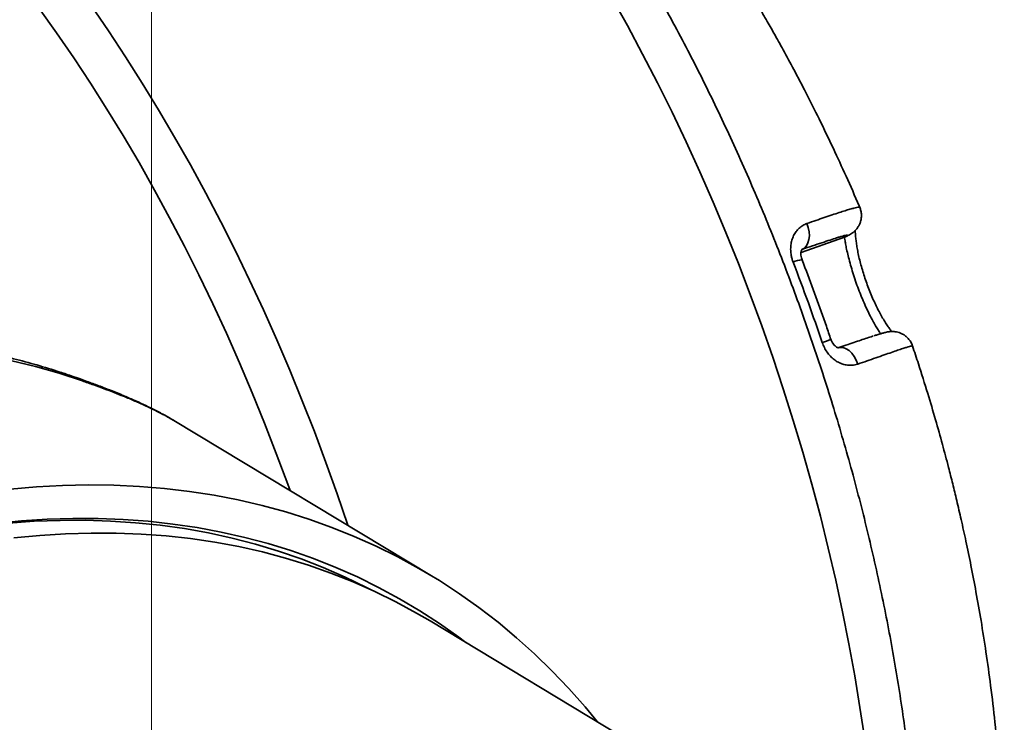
# Model space of a CAD drawing. Header units: millimetres. Extents: x -10540 to 6039, y -7467 to 6433.
# Tile 174 of 177: x 5888 to 5899, y -6873 to -6865. Entities that reach past the tile are written whole.
import ezdxf

# ---------------------------------------------------------------- set-up
doc = ezdxf.new("R2010")
doc.units = ezdxf.units.MM
doc.header["$LTSCALE"] = 8
doc.layers.add('1轮廓实线层', color=7, linetype='Continuous', lineweight=18)

msp = doc.modelspace()

# ---------------------------------------------------------------- linework, layer by layer
at = {"color": 7, "linetype": 'Continuous', "lineweight": 35}
for p, q in [((5897.717, -6867.043), (5897.718, -6867.043)), ((5897.046, -6867.56), (5897.544, -6867.387)), ((5897.544, -6867.387), (5897.573, -6867.374)), ((5898.322, -6868.632), (5898.321, -6868.632)), ((5889.779, -6869.437), (5889.745, -6869.417)), ((5892.813, -6871.263), (5889.862, -6869.484)), ((5896.409, -6873.955), (5892.798, -6871.779))]:
    msp.add_line(p, q, dxfattribs=at)
at = {"color": 7, "linetype": 'Continuous', "lineweight": 35, "flags": 128}
for points in [[(5897.775, -6873.132), (5897.721, -6872.77), (5897.661, -6872.407), (5897.595, -6872.043), (5897.522, -6871.677), (5897.443, -6871.312), (5897.358, -6870.945), (5897.267, -6870.579), (5897.169, -6870.214), (5897.066, -6869.848), (5896.957, -6869.484), (5896.843, -6869.121), (5896.722, -6868.759), (5896.596, -6868.4), (5896.465, -6868.042), (5896.328, -6867.686), (5896.186, -6867.334), (5896.039, -6866.984), (5895.887, -6866.638), (5895.731, -6866.295), (5895.569, -6865.956), (5895.403, -6865.621), (5895.232, -6865.29), (5895.057, -6864.964), (5894.878, -6864.643)], [(5891.194, -6870.287), (5891.168, -6870.214), (5891.037, -6869.863), (5890.902, -6869.514), (5890.761, -6869.168), (5890.615, -6868.825), (5890.465, -6868.486), (5890.309, -6868.149), (5890.149, -6867.817), (5889.984, -6867.489), (5889.815, -6867.166), (5889.642, -6866.847), (5889.465, -6866.533), (5889.283, -6866.224), (5889.098, -6865.921), (5888.909, -6865.624), (5888.717, -6865.332), (5888.521, -6865.047), (5888.322, -6864.768)], [(5888.916, -6864.736), (5889.115, -6865.025), (5889.31, -6865.321), (5889.501, -6865.622), (5889.689, -6865.929), (5889.873, -6866.242), (5890.053, -6866.559), (5890.229, -6866.882), (5890.401, -6867.21), (5890.568, -6867.542), (5890.731, -6867.878), (5890.889, -6868.218), (5891.043, -6868.562), (5891.191, -6868.909), (5891.335, -6869.259), (5891.473, -6869.612), (5891.606, -6869.967), (5891.734, -6870.325), (5891.856, -6870.684), (5891.857, -6870.687)], [(5897.114, -6867.23), (5897.129, -6867.277), (5897.139, -6867.324), (5897.141, -6867.371), (5897.136, -6867.414), (5897.125, -6867.453), (5897.107, -6867.486), (5897.084, -6867.511), (5897.056, -6867.527)], [(5897.466, -6868.655), (5897.497, -6868.648), (5897.529, -6868.651), (5897.563, -6868.664), (5897.596, -6868.685), (5897.627, -6868.715), (5897.654, -6868.752), (5897.677, -6868.793), (5897.695, -6868.839)], [(5888.816, -6869.032), (5888.55, -6868.945), (5888.281, -6868.868), (5888.007, -6868.802)], [(5888.816, -6869.032), (5888.743, -6868.994), (5888.706, -6868.98)], [(5889.354, -6869.235), (5889.264, -6869.19), (5889.261, -6869.189)], [(5894.711, -6872.932), (5894.572, -6872.764), (5894.386, -6872.553), (5894.194, -6872.351), (5893.994, -6872.157), (5893.789, -6871.972), (5893.576, -6871.795), (5893.358, -6871.627), (5893.134, -6871.468), (5892.904, -6871.318), (5892.668, -6871.178), (5892.427, -6871.046), (5892.18, -6870.924), (5891.928, -6870.812), (5891.672, -6870.709), (5891.411, -6870.616), (5891.145, -6870.532), (5890.875, -6870.459), (5890.601, -6870.395), (5890.324, -6870.341), (5890.042, -6870.297), (5889.757, -6870.263), (5889.469, -6870.24), (5889.178, -6870.226), (5888.885, -6870.222), (5888.589, -6870.228), (5888.29, -6870.245), (5887.99, -6870.271)], [(5892.116, -6871.419), (5892.068, -6871.395), (5891.824, -6871.277), (5891.575, -6871.168), (5891.321, -6871.069), (5891.062, -6870.98), (5890.799, -6870.901), (5890.531, -6870.832), (5890.26, -6870.772), (5889.984, -6870.723), (5889.706, -6870.684), (5889.424, -6870.655), (5889.138, -6870.636), (5888.85, -6870.627), (5888.56, -6870.628), (5888.266, -6870.639), (5887.971, -6870.66), (5887.674, -6870.692), (5887.375, -6870.733), (5887.075, -6870.785), (5886.773, -6870.846), (5886.471, -6870.918), (5886.45, -6870.923)], [(5887.822, -6870.663), (5888.119, -6870.634), (5888.414, -6870.615), (5888.707, -6870.606), (5888.997, -6870.606), (5889.285, -6870.617), (5889.57, -6870.639), (5889.851, -6870.67), (5890.13, -6870.711), (5890.404, -6870.762), (5890.675, -6870.823), (5890.942, -6870.894), (5891.205, -6870.975), (5891.463, -6871.066), (5891.717, -6871.166), (5891.965, -6871.276), (5892.209, -6871.396), (5892.447, -6871.525), (5892.68, -6871.663), (5892.907, -6871.81), (5893.129, -6871.967), (5893.206, -6872.025)], [(5892.798, -6871.779), (5892.644, -6871.689), (5892.406, -6871.56), (5892.164, -6871.441), (5891.916, -6871.332), (5891.663, -6871.231), (5891.405, -6871.141), (5891.144, -6871.06), (5890.877, -6870.99), (5890.607, -6870.929), (5890.333, -6870.878), (5890.056, -6870.837), (5889.775, -6870.806), (5889.491, -6870.785), (5889.204, -6870.774), (5888.915, -6870.773), (5888.623, -6870.782), (5888.328, -6870.801), (5888.032, -6870.83)]]:
    msp.add_lwpolyline(points, dxfattribs=at)
at = {"color": 7, "linetype": 'Continuous', "lineweight": 35}
for centre, radius, start, end in [((5897.089, -6867.957), 0.314, 95.8976, 115.1387), ((5896.882, -6867.324), 1.332, 287.7927, 292.3089)]:
    msp.add_arc(centre, radius, start, end, dxfattribs=at)
msp.add_open_spline([(5898.424, -6875.583), (5898.42, -6875.359), (5898.413, -6874.91), (5898.37, -6874.22), (5898.303, -6873.52), (5898.211, -6872.811), (5898.094, -6872.095), (5897.952, -6871.375), (5897.786, -6870.654), (5897.596, -6869.932), (5897.383, -6869.213), (5897.148, -6868.5), (5896.892, -6867.793), (5896.615, -6867.097), (5896.318, -6866.412), (5896.002, -6865.741), (5895.668, -6865.086), (5895.318, -6864.45), (5894.952, -6863.834), (5894.571, -6863.24), (5894.177, -6862.671), (5893.771, -6862.128), (5893.355, -6861.612), (5892.929, -6861.126), (5892.495, -6860.671), (5892.055, -6860.249), (5891.609, -6859.86), (5891.16, -6859.508), (5890.708, -6859.188), (5890.407, -6859.007), (5890.256, -6858.916)], degree=3, dxfattribs=at)
for points, knots in [([(5897.717, -6867.043), (5897.715, -6867.038), (5897.665, -6866.919), (5897.565, -6866.695), (5897.413, -6866.362), (5897.259, -6866.044), (5897.108, -6865.743), (5896.97, -6865.479), (5896.848, -6865.253), (5896.742, -6865.063), (5896.667, -6864.93), (5896.618, -6864.846), (5896.591, -6864.798), (5896.566, -6864.757), (5896.542, -6864.715), (5896.512, -6864.665), (5896.47, -6864.593), (5896.411, -6864.495), (5896.334, -6864.368), (5896.242, -6864.22), (5896.134, -6864.05), (5896.018, -6863.871), (5895.899, -6863.69), (5895.782, -6863.518), (5895.67, -6863.356), (5895.564, -6863.206), (5895.482, -6863.093), (5895.425, -6863.015), (5895.391, -6862.968), (5895.36, -6862.926), (5895.325, -6862.879), (5895.279, -6862.818), (5895.218, -6862.737), (5895.127, -6862.617), (5895.012, -6862.47), (5894.884, -6862.308), (5894.754, -6862.149), (5894.627, -6861.995), (5894.505, -6861.851), (5894.402, -6861.733), (5894.327, -6861.647), (5894.274, -6861.588), (5894.238, -6861.547), (5894.197, -6861.502), (5894.142, -6861.44), (5894.065, -6861.357), (5893.976, -6861.26), (5893.882, -6861.161), (5893.792, -6861.066), (5893.685, -6860.957), (5893.562, -6860.833), (5893.421, -6860.694), (5893.281, -6860.558), (5893.121, -6860.409), (5892.949, -6860.252), (5892.803, -6860.123), (5892.694, -6860.029), (5892.614, -6859.961), (5892.519, -6859.881), (5892.4, -6859.784), (5892.256, -6859.669), (5892.083, -6859.535), (5891.889, -6859.39), (5891.674, -6859.237), (5891.437, -6859.076), (5891.273, -6858.972), (5891.187, -6858.918)], [0, 0, 0, 0, 0.001331, 0.033322, 0.063226, 0.095736, 0.124876, 0.150638, 0.173011, 0.191988, 0.20756, 0.21283, 0.217577, 0.221803, 0.225531, 0.230281, 0.236957, 0.247303, 0.260332, 0.276054, 0.293418, 0.313424, 0.332627, 0.351023, 0.36861, 0.385388, 0.400156, 0.406106, 0.411315, 0.415783, 0.420335, 0.427164, 0.436393, 0.447786, 0.468336, 0.487241, 0.504494, 0.525003, 0.54253, 0.557104, 0.568732, 0.57469, 0.579408, 0.584145, 0.59194, 0.602928, 0.616369, 0.629641, 0.642273, 0.654265, 0.674102, 0.693277, 0.712629, 0.732128, 0.758712, 0.783255, 0.79256, 0.803555, 0.816627, 0.831776, 0.852513, 0.876184, 0.90278, 0.932291, 0.964703, 1, 1, 1, 1]), ([(5897.114, -6867.23), (5897.148, -6867.218), (5897.218, -6867.194), (5897.314, -6867.161), (5897.404, -6867.131), (5897.484, -6867.105), (5897.552, -6867.083), (5897.609, -6867.065), (5897.654, -6867.053), (5897.689, -6867.044), (5897.712, -6867.04), (5897.715, -6867.042), (5897.717, -6867.043)], [0, 0, 0, 0, 0.092484, 0.185404, 0.280016, 0.375379, 0.469759, 0.565009, 0.66291, 0.761634, 0.889151, 1, 1, 1, 1]), ([(5897.573, -6867.374), (5897.579, -6867.371), (5897.592, -6867.364), (5897.609, -6867.354), (5897.625, -6867.344), (5897.641, -6867.332), (5897.656, -6867.32), (5897.674, -6867.303), (5897.693, -6867.28), (5897.711, -6867.25), (5897.726, -6867.215), (5897.736, -6867.174), (5897.739, -6867.13), (5897.733, -6867.085), (5897.723, -6867.057), (5897.718, -6867.043)], [0, 0, 0, 0, 0.165333, 0.299976, 0.407212, 0.475849, 0.535249, 0.589074, 0.641881, 0.69632, 0.754557, 0.813094, 0.875334, 0.938671, 1, 1, 1, 1]), ([(5896.956, -6867.673), (5896.951, -6867.66), (5896.943, -6867.635), (5896.932, -6867.59), (5896.926, -6867.537), (5896.928, -6867.477), (5896.94, -6867.42), (5896.96, -6867.368), (5896.988, -6867.321), (5897.024, -6867.282), (5897.066, -6867.25), (5897.098, -6867.237), (5897.114, -6867.23)], [0, 0, 0, 0, 0.066267, 0.133343, 0.236639, 0.343134, 0.448098, 0.556263, 0.664017, 0.774889, 0.885987, 1, 1, 1, 1]), ([(5897.474, -6867.388), (5897.467, -6867.39), (5897.443, -6867.398), (5897.38, -6867.418), (5897.287, -6867.449), (5897.178, -6867.485), (5897.097, -6867.513), (5897.056, -6867.527)], [0, 0, 0, 0, 0.0817795, 0.3125832, 0.5412426, 0.7708305, 1, 1, 1, 1]), ([(5897.544, -6867.387), (5897.549, -6867.384), (5897.564, -6867.376), (5897.58, -6867.366), (5897.581, -6867.36), (5897.557, -6867.364), (5897.52, -6867.374), (5897.487, -6867.384), (5897.474, -6867.388)], [0, 0, 0, 0, 0.112585, 0.326774, 0.541153, 0.754639, 0.903399, 1, 1, 1, 1]), ([(5897.959, -6868.491), (5897.953, -6868.483), (5897.941, -6868.468), (5897.915, -6868.427), (5897.885, -6868.375), (5897.85, -6868.312), (5897.814, -6868.24), (5897.776, -6868.159), (5897.739, -6868.073), (5897.703, -6867.981), (5897.669, -6867.888), (5897.639, -6867.794), (5897.612, -6867.703), (5897.589, -6867.616), (5897.571, -6867.539), (5897.557, -6867.474), (5897.549, -6867.426), (5897.544, -6867.395), (5897.544, -6867.39), (5897.544, -6867.387)], [0, 0, 0, 0, 0.059366, 0.115806, 0.173697, 0.227665, 0.283153, 0.336071, 0.390597, 0.443985, 0.499092, 0.554721, 0.612218, 0.6721, 0.734031, 0.798844, 0.865749, 0.932011, 1, 1, 1, 1]), ([(5898.084, -6868.467), (5898.078, -6868.458), (5898.063, -6868.439), (5898.036, -6868.401), (5898.005, -6868.354), (5897.972, -6868.299), (5897.939, -6868.238), (5897.906, -6868.172), (5897.873, -6868.102), (5897.842, -6868.029), (5897.812, -6867.953), (5897.784, -6867.876), (5897.759, -6867.8), (5897.737, -6867.723), (5897.717, -6867.649), (5897.701, -6867.578), (5897.688, -6867.512), (5897.679, -6867.451), (5897.672, -6867.395), (5897.668, -6867.349), (5897.667, -6867.32), (5897.667, -6867.309), (5897.667, -6867.308)], [0, 0, 0, 0, 0.041325, 0.091503, 0.143493, 0.196406, 0.249445, 0.301791, 0.354507, 0.407787, 0.460999, 0.513778, 0.566709, 0.620369, 0.674351, 0.728054, 0.781255, 0.834749, 0.888527, 0.941845, 0.993793, 1, 1, 1, 1]), ([(5897.058, -6867.644), (5897.055, -6867.637), (5897.048, -6867.619), (5897.044, -6867.591), (5897.044, -6867.565), (5897.049, -6867.544), (5897.054, -6867.532), (5897.058, -6867.525), (5897.058, -6867.525), (5897.058, -6867.526)], [0, 0, 0, 0, 0.107881, 0.2527811, 0.3996742, 0.5556682, 0.7161955, 0.890718, 1, 1, 1, 1]), ([(5897.289, -6868.592), (5897.236, -6868.44), (5897.13, -6868.132), (5897.015, -6867.828), (5896.956, -6867.673)], [0, 0, 0, 0, 0.490924, 1, 1, 1, 1]), ([(5897.387, -6868.556), (5897.37, -6868.506), (5897.315, -6868.343), (5897.216, -6868.069), (5897.123, -6867.815), (5897.068, -6867.674), (5897.057, -6867.645)], [0, 0, 0, 0, 0.162744, 0.53286, 0.901943, 1, 1, 1, 1]), ([(5888.706, -6868.98), (5888.657, -6868.963), (5888.521, -6868.917), (5888.295, -6868.848), (5888.028, -6868.776), (5887.757, -6868.714), (5887.484, -6868.66), (5887.206, -6868.616), (5886.926, -6868.58), (5886.643, -6868.554), (5886.357, -6868.537), (5886.069, -6868.529), (5885.779, -6868.53), (5885.486, -6868.541), (5885.192, -6868.561), (5884.896, -6868.59), (5884.598, -6868.629), (5884.3, -6868.677), (5884, -6868.734), (5883.7, -6868.8), (5883.399, -6868.876), (5883.098, -6868.96), (5882.797, -6869.054), (5882.496, -6869.156), (5882.195, -6869.268), (5881.895, -6869.388), (5881.596, -6869.517), (5881.298, -6869.654), (5881.002, -6869.8), (5880.707, -6869.954), (5880.413, -6870.117), (5880.122, -6870.287), (5879.833, -6870.466), (5879.546, -6870.652), (5879.262, -6870.846), (5878.98, -6871.048), (5878.766, -6871.208), (5878.646, -6871.302), (5878.617, -6871.323)], [0, 0, 0, 0, 0.015974, 0.043964, 0.07198, 0.100037, 0.128139, 0.156291, 0.184496, 0.212754, 0.241068, 0.269438, 0.297865, 0.326348, 0.354885, 0.383475, 0.412117, 0.440806, 0.469542, 0.49832, 0.527137, 0.55599, 0.584876, 0.613792, 0.642733, 0.671698, 0.700682, 0.729683, 0.758699, 0.787726, 0.816763, 0.845808, 0.874858, 0.903912, 0.932969, 0.962027, 0.991085, 1, 1, 1, 1]), ([(5897.466, -6868.655), (5897.498, -6868.644), (5897.562, -6868.622), (5897.65, -6868.592), (5897.731, -6868.565), (5897.802, -6868.541), (5897.849, -6868.525), (5897.869, -6868.519), (5897.872, -6868.518)], [0, 0, 0, 0, 0.195269, 0.391344, 0.579214, 0.76849, 0.962916, 1, 1, 1, 1]), ([(5898.322, -6868.632), (5898.321, -6868.628), (5898.315, -6868.607), (5898.296, -6868.575), (5898.268, -6868.539), (5898.235, -6868.511), (5898.202, -6868.491), (5898.169, -6868.478), (5898.139, -6868.47), (5898.112, -6868.467), (5898.089, -6868.466), (5898.069, -6868.467), (5898.051, -6868.469), (5898.033, -6868.472), (5898.009, -6868.478), (5897.98, -6868.485), (5897.941, -6868.497), (5897.909, -6868.506), (5897.887, -6868.513), (5897.882, -6868.515)], [0, 0, 0, 0, 0.014332, 0.067732, 0.116112, 0.160433, 0.202301, 0.241781, 0.2789, 0.314296, 0.350121, 0.388978, 0.434925, 0.494212, 0.578721, 0.727958, 0.85029, 0.964126, 1, 1, 1, 1]), ([(5897.695, -6868.839), (5897.684, -6868.842), (5897.663, -6868.849), (5897.624, -6868.854), (5897.577, -6868.853), (5897.525, -6868.841), (5897.473, -6868.82), (5897.425, -6868.789), (5897.381, -6868.749), (5897.343, -6868.703), (5897.311, -6868.65), (5897.296, -6868.611), (5897.289, -6868.592)], [0, 0, 0, 0, 0.073354, 0.147512, 0.255384, 0.366254, 0.471533, 0.579907, 0.683631, 0.790491, 0.893692, 1, 1, 1, 1]), ([(5897.473, -6868.652), (5897.473, -6868.652), (5897.474, -6868.652), (5897.471, -6868.653), (5897.46, -6868.649), (5897.445, -6868.64), (5897.427, -6868.624), (5897.409, -6868.602), (5897.395, -6868.578), (5897.39, -6868.562), (5897.388, -6868.555)], [0, 0, 0, 0, 0.046229, 0.222668, 0.38454, 0.517141, 0.656754, 0.787258, 0.9227, 1, 1, 1, 1]), ([(5898.321, -6868.632), (5898.321, -6868.631), (5898.321, -6868.63), (5898.309, -6868.632), (5898.289, -6868.637), (5898.257, -6868.647), (5898.212, -6868.661), (5898.154, -6868.681), (5898.083, -6868.705), (5897.999, -6868.734), (5897.904, -6868.767), (5897.803, -6868.802), (5897.731, -6868.827), (5897.695, -6868.839)], [0, 0, 0, 0, 0.0693379, 0.1597106, 0.2504954, 0.3429097, 0.4360567, 0.5286956, 0.6222506, 0.718557, 0.8157214, 0.9076457, 1, 1, 1, 1]), ([(5899.374, -6874.868), (5899.373, -6874.697), (5899.371, -6874.362), (5899.346, -6873.867), (5899.311, -6873.395), (5899.269, -6872.949), (5899.22, -6872.532), (5899.166, -6872.144), (5899.11, -6871.786), (5899.052, -6871.456), (5898.994, -6871.153), (5898.937, -6870.877), (5898.882, -6870.629), (5898.831, -6870.41), (5898.783, -6870.211), (5898.729, -6869.997), (5898.664, -6869.752), (5898.585, -6869.47), (5898.493, -6869.162), (5898.406, -6868.881), (5898.345, -6868.7), (5898.322, -6868.632)], [0, 0, 0, 0, 0.085804, 0.166945, 0.243416, 0.31518, 0.382248, 0.44355, 0.500321, 0.552558, 0.600261, 0.644172, 0.683381, 0.717888, 0.747887, 0.777815, 0.819682, 0.86459, 0.912548, 0.967205, 1, 1, 1, 1]), ([(5889.261, -6869.189), (5889.223, -6869.174), (5889.137, -6869.138), (5889.008, -6869.089), (5888.874, -6869.04), (5888.776, -6869.004), (5888.719, -6868.985), (5888.705, -6868.98)], [0, 0, 0, 0, 0.2166612, 0.4886655, 0.7263225, 0.9321226, 1, 1, 1, 1]), ([(5889.354, -6869.235), (5889.332, -6869.226), (5889.241, -6869.188), (5889.108, -6869.136), (5888.947, -6869.078), (5888.86, -6869.047), (5888.816, -6869.032)], [0, 0, 0, 0, 0.132917, 0.56487, 0.782148, 1, 1, 1, 1]), ([(5889.745, -6869.417), (5889.733, -6869.411), (5889.694, -6869.389), (5889.619, -6869.351), (5889.518, -6869.302), (5889.405, -6869.251), (5889.319, -6869.213), (5889.268, -6869.192), (5889.261, -6869.189)], [0, 0, 0, 0, 0.08536, 0.293924, 0.516232, 0.731705, 0.962116, 1, 1, 1, 1]), ([(5889.779, -6869.437), (5889.752, -6869.422), (5889.698, -6869.393), (5889.596, -6869.343), (5889.482, -6869.29), (5889.397, -6869.253), (5889.354, -6869.235)], [0, 0, 0, 0, 0.247273, 0.495794, 0.74748, 1, 1, 1, 1]), ([(5889.875, -6869.492), (5889.854, -6869.48), (5889.809, -6869.453), (5889.767, -6869.429), (5889.743, -6869.416)], [0, 0, 0, 0, 0.453988, 1, 1, 1, 1]), ([(5889.862, -6869.485), (5889.854, -6869.48), (5889.822, -6869.46), (5889.798, -6869.447), (5889.779, -6869.437)], [0, 0, 0, 0, 0.250608, 1, 1, 1, 1])]:
    msp.add_open_spline(points, degree=3, knots=knots, dxfattribs=at)
at = {"layer": '1轮廓实线层'}
msp.add_line((5889.608, -6885.411), (5889.608, -6846.943), dxfattribs=at)

doc.saveas('drawing.dxf')
